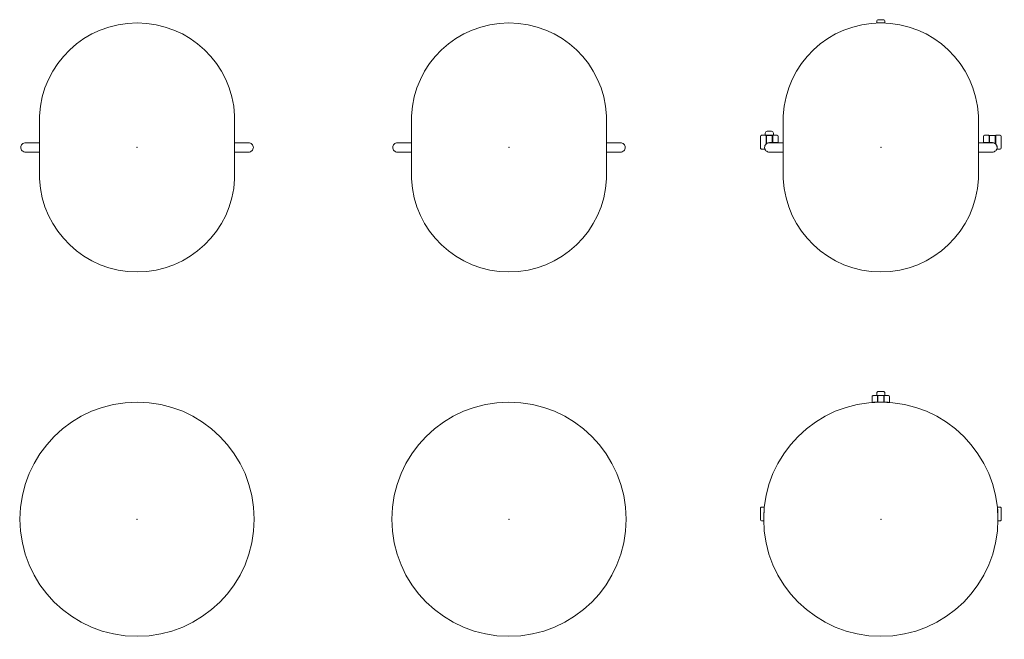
# Model space of a CAD drawing. Header units: metres. Extents: x -0.32 to 2.33, y -0.32 to 1.34.
import ezdxf

# ---------------------------------------------------------------- set-up
doc = ezdxf.new("R2010")
doc.units = ezdxf.units.M
doc.header["$MEASUREMENT"] = 0
doc.layers.add('72_VITRA_INSERT', color=7, linetype='Continuous')
for name, color, linetype, lineweight in [('72_VITRA_SOFTWORK_D2_TB_CASTORS', 7, 'Continuous', 5), ('72_VITRA_SOFTWORK_D2_TB_FOOT', 7, 'Continuous', 5), ('72_VITRA_SOFTWORK_D2_TB_TABLE_TOP', 7, 'Continuous', 5), ('72_VITRA_SOFTWORK_D2SNAP', 1, 'Continuous', 18)]:
    doc.layers.add(name, color=color, linetype=linetype, lineweight=lineweight)

# ---------------------------------------------------------------- blocks, each defined once
blk = doc.blocks.new('72_VITRA_SOFTWORK_D2_SOFT_WORK_TABLE_H71_D63_TABLE_TOP')
at = {"layer": '72_VITRA_SOFTWORK_D2_TB_TABLE_TOP', "flags": 128}
blk.add_lwpolyline([(-0.3150000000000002, -9e-16, -0.9999999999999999), (0.315, -9e-16, -0.9999999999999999)], format="xyb", close=True, dxfattribs=at)
at = {"layer": '72_VITRA_SOFTWORK_D2SNAP', "linetype": 'Continuous', "lineweight": 5, "transparency": 33554687}
blk.add_point((-1e-16, -1e-15), dxfattribs=at)
blk = doc.blocks.new('72vitra_softwork2BF226286109547AA872A31A3E9FA16CD')
blk.add_blockref('72_VITRA_SOFTWORK_D2_SOFT_WORK_TABLE_H71_D63_TABLE_TOP', (0, 0))
blk = doc.blocks.new('XCAD032CA717920A0D5907026BFF185749D97E')
at = {"color": 7}
blk.add_blockref('72vitra_softwork2BF226286109547AA872A31A3E9FA16CD', (0, 0), dxfattribs=at)
blk = doc.blocks.new('72_VITRA_SOFTWORK_D2_SOFT_WORK_TABLE_H71_67X52_5_FOOT')
at = {"layer": '72_VITRA_SOFTWORK_D2_TB_FOOT', "flags": 128}
for points in [[(-0.2998252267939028, -0.0126440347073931), (-0.2623540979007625, -0.0126440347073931), (-0.2623540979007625, 0.012644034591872), (-0.2998251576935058, 0.012685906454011, 0.4166916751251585), (-0.3126187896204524, 1.00162476e-08, 0.4157240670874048), (-0.2998252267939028, -0.0126440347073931)], [(0.2623540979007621, 0.012644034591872), (0.2623540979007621, -0.0126440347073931), (0.2998252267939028, -0.0126440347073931, 0.4157240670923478), (0.3126187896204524, 1.00164629e-08, 0.4166916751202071), (0.2998251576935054, 0.012685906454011)]]:
    blk.add_lwpolyline(points, format="xyb", close=True, dxfattribs=at)
at = {"layer": '72_VITRA_SOFTWORK_D2SNAP', "linetype": 'Continuous', "lineweight": 5, "transparency": 33554687}
blk.add_point((0, 0), dxfattribs=at)
blk = doc.blocks.new('72_VITRA_SOFTWORK_D2_SOFT_WORK_TABLE_H71_67X52_5_TABLE_TOP')
at = {"layer": '72_VITRA_SOFTWORK_D2_TB_TABLE_TOP', "flags": 128}
blk.add_lwpolyline([(0, 0.3347787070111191, 0.4006296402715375), (-0.2623540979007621, 0.0846525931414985), (-0.2623540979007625, -0.0846525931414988, 0.4006296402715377), (-5e-16, -0.3347787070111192, 0.400629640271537), (0.2623540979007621, -0.0846525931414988), (0.2623540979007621, 0.0846525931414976, 0.4006296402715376), (0, 0.3347787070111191)], format="xyb", close=True, dxfattribs=at)
at = {"layer": '72_VITRA_SOFTWORK_D2SNAP', "linetype": 'Continuous', "lineweight": 5, "transparency": 33554687}
blk.add_point((0, 0), dxfattribs=at)
blk = doc.blocks.new('72vitra_softwork2E6D1D5D2D979492FA83F458DD9D835E4')
for name in ['72_VITRA_SOFTWORK_D2_SOFT_WORK_TABLE_H71_67X52_5_TABLE_TOP', '72_VITRA_SOFTWORK_D2_SOFT_WORK_TABLE_H71_67X52_5_FOOT']:
    blk.add_blockref(name, (0, 0))
blk = doc.blocks.new('XCAD030314F02B433FD599924445D920AA01F6')
at = {"color": 7}
blk.add_blockref('72vitra_softwork2E6D1D5D2D979492FA83F458DD9D835E4', (0, 0), dxfattribs=at)
blk = doc.blocks.new('72vitra_softwork214A8FECF2A634BF6B75C37022CED887D')
blk.add_blockref('72_VITRA_SOFTWORK_D2_SOFT_WORK_TABLE_H71_D63_TABLE_TOP', (0, 0))
blk = doc.blocks.new('XCAD0370C4DD551E740F433FD690180B788CD0')
at = {"color": 7}
blk.add_blockref('72vitra_softwork214A8FECF2A634BF6B75C37022CED887D', (0, 0), dxfattribs=at)
blk = doc.blocks.new('72vitra_softwork2BACE9E4BA69E4F74BC0A5381066136C4')
for name in ['72_VITRA_SOFTWORK_D2_SOFT_WORK_TABLE_H71_67X52_5_TABLE_TOP', '72_VITRA_SOFTWORK_D2_SOFT_WORK_TABLE_H71_67X52_5_FOOT']:
    blk.add_blockref(name, (0, 0))
blk = doc.blocks.new('XCAD036596E92BF2455FF612E7738931DD244F')
at = {"color": 7}
blk.add_blockref('72vitra_softwork2BACE9E4BA69E4F74BC0A5381066136C4', (0, 0), dxfattribs=at)
blk = doc.blocks.new('72_VITRA_SOFTWORK_D2_SOFT_WORK_TABLE_H71_D63_CASTORS')
at = {"layer": '72_VITRA_SOFTWORK_D2_TB_CASTORS', "flags": 128}
for points in [[(-0.0236807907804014, 0.3141086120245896, -0.0116796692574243), (-0.0089862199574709, 0.3148717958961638), (-0.0089862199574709, 0.3314865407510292, 0.4142135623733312), (-0.0099862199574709, 0.3324865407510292), (-0.0206807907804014, 0.3324865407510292, 0.4142135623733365), (-0.0236807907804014, 0.3294865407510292)], [(0.011020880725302, 0.3332125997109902), (0.011020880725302, 0.3384499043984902, 0.4142135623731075), (0.006020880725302, 0.3434499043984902), (-0.006020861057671, 0.3434499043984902, 0.4142135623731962), (-0.011020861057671, 0.3384499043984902), (-0.011020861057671, 0.3332125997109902, 0.414213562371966), (-0.010520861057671, 0.3327125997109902), (0.010520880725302, 0.3327125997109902, 0.414213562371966), (0.011020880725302, 0.3332125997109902)], [(-0.0089862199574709, 0.3148717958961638, -0.0008967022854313), (-0.0078567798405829, 0.314902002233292), (-0.0078567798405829, 0.3205059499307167), (-0.0089862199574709, 0.3205059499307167)], [(-0.0078567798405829, 0.314902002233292, -0.0124730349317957), (0.007856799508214, 0.3149020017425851), (0.007856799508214, 0.3313837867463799, 0.4111959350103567), (0.0068568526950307, 0.3323734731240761), (-0.0068568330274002, 0.3323734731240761, 0.4111959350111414), (-0.0078567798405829, 0.3313837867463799)], [(-0.0068568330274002, 0.3323734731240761), (0.0068568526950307, 0.3323734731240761, -0.1821752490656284), (0.0075168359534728, 0.3321247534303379), (0.0075168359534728, 0.3327125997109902), (-0.0075168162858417, 0.3327125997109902), (-0.0075168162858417, 0.3321247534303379, -0.1821752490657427), (-0.0068568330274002, 0.3323734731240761)], [(0.007856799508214, 0.3149020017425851, -0.0008967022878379), (0.0089862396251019, 0.3148717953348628), (0.0089862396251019, 0.3205059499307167), (0.007856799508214, 0.3205059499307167)], [(0.0089862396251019, 0.3148717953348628, -0.0116796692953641), (0.0236808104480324, 0.3141086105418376), (0.0236808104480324, 0.3294865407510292, 0.4142135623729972), (0.0206808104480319, 0.3324865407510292), (0.0099862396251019, 0.3324865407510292, 0.4142135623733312), (0.0089862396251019, 0.3314865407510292)], [(-0.314966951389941, -0.0045628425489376, -0.0293866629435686), (-0.3133296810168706, 0.0323961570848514), (-0.320505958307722, 0.0323961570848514, 0.4142135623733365), (-0.3235059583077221, 0.0293961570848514), (-0.3235059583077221, -0.0015628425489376, 0.4142135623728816), (-0.320505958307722, -0.0045628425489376)], [(0.3133296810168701, 0.0323961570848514, -0.0293866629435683), (0.3149669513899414, -0.0045628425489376), (0.3205059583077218, -0.0045628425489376, 0.414213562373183), (0.3235059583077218, -0.0015628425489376), (0.3235059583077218, 0.0293961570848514, 0.4142135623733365), (0.3205059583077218, 0.0323961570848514)]]:
    blk.add_lwpolyline(points, format="xyb", close=True, dxfattribs=at)
at = {"layer": '72_VITRA_SOFTWORK_D2SNAP', "linetype": 'Continuous', "lineweight": 5, "transparency": 33554687}
blk.add_point((0, 0), dxfattribs=at)
blk = doc.blocks.new('72vitra_softwork28725C46C9365435ABB47D0FFDCF9D670')
for name in ['72_VITRA_SOFTWORK_D2_SOFT_WORK_TABLE_H71_D63_CASTORS', '72_VITRA_SOFTWORK_D2_SOFT_WORK_TABLE_H71_D63_TABLE_TOP']:
    blk.add_blockref(name, (0, 0))
blk = doc.blocks.new('XCAD032AEC4975042F4F0060CAB554E3E0EC14')
at = {"color": 7}
blk.add_blockref('72vitra_softwork28725C46C9365435ABB47D0FFDCF9D670', (0, 0), dxfattribs=at)
blk = doc.blocks.new('72_VITRA_SOFTWORK_D2_SOFT_WORK_TABLE_H71_67X52_5_CASTORS')
at = {"layer": '72_VITRA_SOFTWORK_D2_TB_CASTORS', "flags": 128}
for points in [[(0, 0.3347787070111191, -0.0104994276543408), (0.0110208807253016, 0.334553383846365), (0.0110208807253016, 0.3384499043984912, 0.4142135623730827), (0.0060208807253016, 0.3434499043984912), (-0.0060208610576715, 0.3434499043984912, 0.4142135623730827), (-0.0110208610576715, 0.3384499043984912), (-0.0110208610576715, 0.3345533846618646, -0.0104994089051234), (0, 0.3347787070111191)], [(-0.3235060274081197, 0.0294380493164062), (-0.3235060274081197, -0.0015209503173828, 0.4142135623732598), (-0.3205060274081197, -0.0045209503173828), (-0.3117699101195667, -0.0045209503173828, -0.2993581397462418), (-0.3088114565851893, 0.0091032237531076), (-0.3088114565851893, 0.0314380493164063, 0.4142135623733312), (-0.3098114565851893, 0.0324380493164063), (-0.3205060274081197, 0.0324380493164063, 0.4142135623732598), (-0.3235060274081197, 0.0294380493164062)], [(-0.2938043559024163, 0.0434014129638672), (-0.3058460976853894, 0.0434014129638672, 0.4142135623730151), (-0.3108460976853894, 0.0384014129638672), (-0.3108460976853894, 0.0331641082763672, 0.4142135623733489), (-0.3103460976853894, 0.0326641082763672), (-0.2893043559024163, 0.0326641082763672, 0.4142135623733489), (-0.2888043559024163, 0.0331641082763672), (-0.2888043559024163, 0.0384014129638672, 0.4142135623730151), (-0.2938043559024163, 0.0434014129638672)], [(-0.2919684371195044, 0.0127779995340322), (-0.2919684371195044, 0.0313352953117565, 0.4111959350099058), (-0.2929683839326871, 0.0323249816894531), (-0.3066820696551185, 0.0323249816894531, 0.4111959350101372), (-0.3076820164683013, 0.0313352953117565), (-0.3076820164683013, 0.0100862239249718, -0.1679516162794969), (-0.2998252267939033, 0.0127277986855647)], [(-0.3073420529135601, 0.0320762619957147, -0.1821752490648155), (-0.3066820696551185, 0.0323249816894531), (-0.2929683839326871, 0.0323249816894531, -0.1821752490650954), (-0.2923084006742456, 0.0320762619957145), (-0.2923084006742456, 0.0326641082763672), (-0.3073420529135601, 0.0326641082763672)], [(-0.276144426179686, 0.0128791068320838), (-0.276144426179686, 0.0294380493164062, 0.4142135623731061), (-0.279144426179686, 0.0324380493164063), (-0.2898389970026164, 0.0324380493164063, 0.4142135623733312), (-0.2908389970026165, 0.0314380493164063), (-0.2908389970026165, 0.0127852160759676)], [(0.2898389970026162, 0.0324380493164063), (0.2791444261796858, 0.0324380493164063, 0.4142135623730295), (0.2761444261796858, 0.0294380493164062), (0.2761444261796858, 0.0128791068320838), (0.2908389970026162, 0.0127852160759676), (0.2908389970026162, 0.0314380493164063, 0.4142135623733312), (0.2898389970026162, 0.0324380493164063)], [(0.3076820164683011, 0.0100862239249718), (0.3076820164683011, 0.0313352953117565, 0.4111959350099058), (0.3066820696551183, 0.0323249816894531), (0.2929683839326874, 0.0323249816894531, 0.4111959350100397), (0.2919684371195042, 0.0313352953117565), (0.2919684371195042, 0.0127779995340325), (0.2998252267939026, 0.0127277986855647, -0.1679516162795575), (0.3076820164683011, 0.0100862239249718)], [(0.311769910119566, -0.0045209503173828), (0.3205060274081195, -0.0045209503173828, 0.4142135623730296), (0.3235060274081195, -0.0015209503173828), (0.3235060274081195, 0.0294380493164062, 0.4142135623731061), (0.3205060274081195, 0.0324380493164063), (0.309811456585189, 0.0324380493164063, 0.4142135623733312), (0.308811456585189, 0.0314380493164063), (0.308811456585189, 0.0091032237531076, -0.2993581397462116), (0.311769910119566, -0.0045209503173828)], [(-0.3076820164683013, 0.0204574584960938), (-0.3088114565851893, 0.0204574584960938), (-0.3088114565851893, 0.0091032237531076, -0.0295319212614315), (-0.3076820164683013, 0.0100862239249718)], [(0.308811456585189, 0.0091032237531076), (0.308811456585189, 0.0204574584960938), (0.3076820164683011, 0.0204574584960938), (0.3076820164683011, 0.0100862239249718, -0.0295319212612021), (0.308811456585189, 0.0091032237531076)]]:
    blk.add_lwpolyline(points, format="xyb", close=True, dxfattribs=at)
for points in [[(-0.2919684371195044, 0.0204574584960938), (-0.2919684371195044, 0.0127779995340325), (-0.2908389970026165, 0.0127852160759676), (-0.2908389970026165, 0.0204574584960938)], [(0.2908389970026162, 0.0127852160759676), (0.2919684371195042, 0.0127779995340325), (0.2919684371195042, 0.0204574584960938), (0.2908389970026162, 0.0204574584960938)]]:
    blk.add_lwpolyline(points, close=True, dxfattribs=at)
at = {"layer": '72_VITRA_SOFTWORK_D2SNAP', "linetype": 'Continuous', "lineweight": 5, "transparency": 33554687}
blk.add_point((0, 0), dxfattribs=at)
blk = doc.blocks.new('72vitra_softwork2462272453B8540ACA0453DF1933C2B49')
for name in ['72_VITRA_SOFTWORK_D2_SOFT_WORK_TABLE_H71_67X52_5_CASTORS', '72_VITRA_SOFTWORK_D2_SOFT_WORK_TABLE_H71_67X52_5_TABLE_TOP', '72_VITRA_SOFTWORK_D2_SOFT_WORK_TABLE_H71_67X52_5_FOOT']:
    blk.add_blockref(name, (0, 0))
blk = doc.blocks.new('XCAD035717F33F8B5E9D2FF17865D111DCC2CA')
at = {"color": 7}
blk.add_blockref('72vitra_softwork2462272453B8540ACA0453DF1933C2B49', (0, 0), dxfattribs=at)

msp = doc.modelspace()

# ---------------------------------------------------------------- block references
at = {"layer": '72_VITRA_INSERT'}
for name, p in [('XCAD030314F02B433FD599924445D920AA01F6', (1.000000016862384e-16, 1.000000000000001)), ('XCAD036596E92BF2455FF612E7738931DD244F', (1, 1.000000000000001)), ('XCAD035717F33F8B5E9D2FF17865D111DCC2CA', (2, 1.000000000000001)), ('XCAD032AEC4975042F4F0060CAB554E3E0EC14', (2, 1.000000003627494e-15)), ('XCAD032CA717920A0D5907026BFF185749D97E', (1.000000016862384e-16, 1.000000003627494e-15)), ('XCAD0370C4DD551E740F433FD690180B788CD0', (1, 1.000000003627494e-15))]:
    msp.add_blockref(name, p, dxfattribs=at)

doc.saveas('drawing.dxf')
